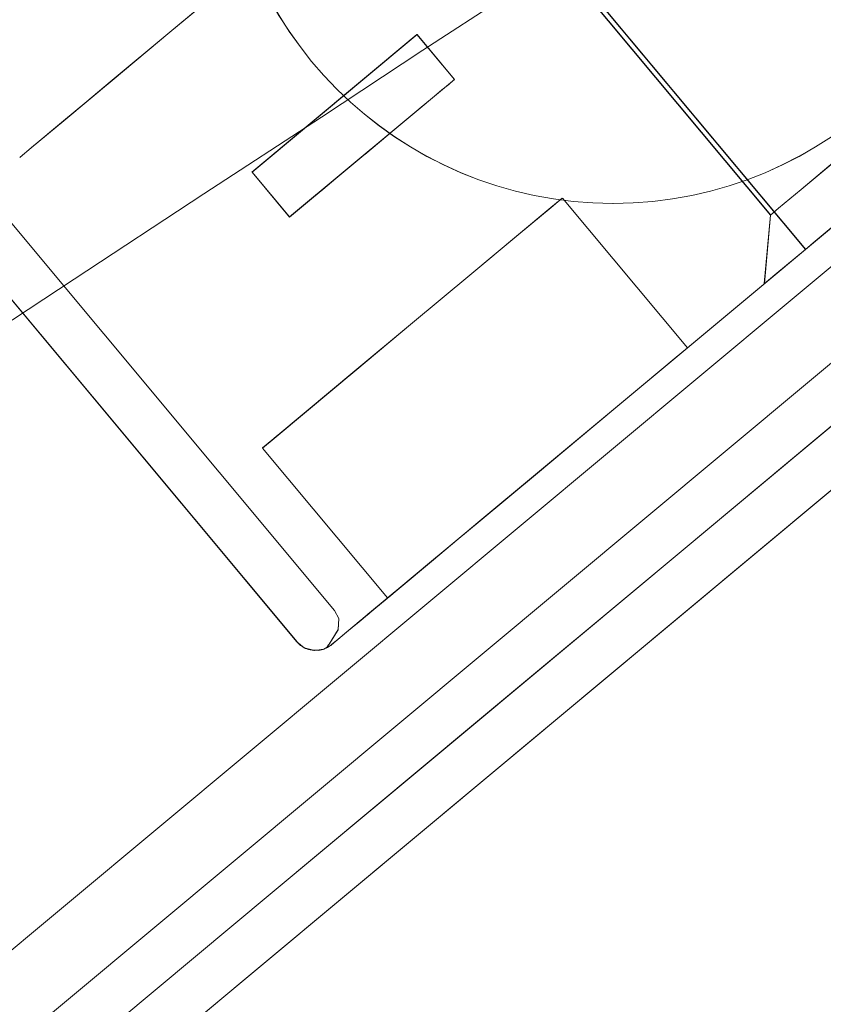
# Model space of a CAD drawing. Header units: millimetres. Extents: x -125266 to 274256, y -711690 to -301689.
# Tile 75 of 256: x -53424 to -53416, y -360895 to -360885. Entities that reach past the tile are written whole.
import ezdxf

# ---------------------------------------------------------------- set-up
doc = ezdxf.new("R2010")
doc.units = ezdxf.units.MM
doc.linetypes.add('CONTINOUS', pattern=[0])
for name, color, linetype, lineweight in [('AD Wall', 8, 'Continuous', 15), ('ARCH', 7, 'Continuous', 0), ('Equipment', 8, 'Continuous', 0), ('MEPTEK HVAC-Kitchen Fresh Air Duct', 3, 'Continuous', 30), ('MEPTEK-TEXT1', 7, 'Continuous', 30)]:
    doc.layers.add(name, color=color, linetype=linetype, lineweight=lineweight)
doc.layers.add('Light Equipment', color=8, linetype='Continuous')
doc.styles.get("Standard").update_dxf_attribs({"font": 'ARIALN.TTF'})
doc.styles.add('Times New Roman', font='times.ttf', dxfattribs={"height": 150})
doc.dimstyles.new('ARA-125', dxfattribs={"dimtxt": 200, "dimasz": 75, "dimexe": 0, "dimexo": 75, "dimgap": 7.5, "dimtad": 0, "dimdec": 0, "dimrnd": 5, "dimdsep": 46, "dimtxsty": 'Times New Roman', "dimblk": 'ARCHTICK', "dimcen": 56.25, "dimdle": 56.25, "dimclrd": 256, "dimclre": 256, "dimclrt": 256, "dimazin": 3, "dimtfac": 1, "dimtdec": 0, "dimtix": 1, "dimtmove": 1, "dimatfit": 3, "dimfxl": 0, "dimtolj": 1, "dimlwd": -1, "dimlwe": 0, "dimarcsym": 0})
pattern_1 = [(22.867872, (419150.544, -703283.92), (-30.845707, 73.1364), [])]

# ---------------------------------------------------------------- blocks, each defined once
blk = doc.blocks.new('A$Cf0359734')
at = {"layer": 'Equipment', "extrusion": (0, 0, -1), "elevation": -15}
for points in [[(-610.078, 1224.798, -3.802846), (-1131.035, 947.449, 3.802846)], [(-563.585, 1106.137, -3.146449), (-1057.949, 842.946, 3.146449)]]:
    blk.add_lwpolyline(points, format="xyb", close=True, dxfattribs=at)
for points in [[(-591.722, 1158.987, -3.538831), (-1086.084, 895.797), (-1091.774, 906.486), (-1091.58, 906.121), (-1086.084, 895.797), (-1084.559, 898.382), (-1083.015, 900.957), (-1081.46, 903.525), (-1079.888, 906.087), (-1078.303, 908.636), (-1076.702, 911.181)], [(-1077.22, 914.233), (-1087.359, 908.836), (-1091.168, 906.808, 3.626728), (-598.019, 1169.352)], [(-597.218, 1169.311, -3.616317), (-1091.58, 906.121), (-1091.532, 906.208), (-1091.475, 906.293), (-1091.426, 906.38), (-1091.369, 906.465), (-1091.32, 906.552), (-1091.272, 906.639), (-1091.215, 906.724), (-1091.168, 906.808), (-598.022, 1169.351)], [(-597.218, 1169.31, -3.616317), (-1091.582, 906.12, 3.616317), (-597.219, 1169.312)], [(-591.722, 1158.988, -3.538831), (-1086.084, 895.795), (-1084.554, 898.384), (-1083.015, 900.956), (-1081.455, 903.526), (-1079.889, 906.086), (-1078.304, 908.635), (-1076.703, 911.179)], [(-599.158, 1041.719, -0.011713), (-984.646, 836.489), (-990.409, 833.326), (-995.883, 829.759), (-1000.962, 825.886), (-1005.713, 821.665), (-1011.224, 815.871), (-1016.164, 809.592), (-1020.378, 803.047), (-1023.979, 796.101), (-1025.529, 792.694), (-1080.437, 895.526, 3.572618), (-594.649, 1154.151, -3.572618), (-1080.436, 895.526, 3.572618), (-594.65, 1154.151, -3.572618), (-1080.31, 895.593), (-1031.842, 804.552), (-1031.857, 804.516), (-1031.842, 804.552)], [(-546.271, 1063.035, -2.890001), (-1031.776, 804.429), (-1025.527, 792.692)]]:
    blk.add_lwpolyline(points, format="xyb", dxfattribs=at)
for points in [[(-496.133, 349.501), (-518.222, 390.993)], [(-518.656, 390.194), (-497.037, 349.587)], [(-516.166, 383.389), (-501.295, 355.456)], [(-510.516, 377.162), (-510.477, 377.088), (-510.421, 376.982), (-510.344, 376.839), (-510.251, 376.665), (-510.147, 376.469), (-509.93, 376.061), (-503.89, 364.715), (-509.93, 376.061), (-510.147, 376.469), (-510.251, 376.665), (-510.344, 376.839), (-510.421, 376.982), (-510.477, 377.088)], [(-509.931, 376.063), (-503.891, 364.718), (-503.674, 364.31), (-503.57, 364.114), (-503.477, 363.939), (-503.401, 363.796), (-503.344, 363.691), (-503.305, 363.616), (-503.344, 363.691), (-503.401, 363.796), (-503.477, 363.939), (-503.57, 364.114), (-503.674, 364.31), (-503.891, 364.718)], [(-507.804, 372.067), (-507.736, 371.94), (-507.542, 371.575), (-507.251, 371.029), (-506.91, 370.389), (-506.569, 369.748), (-506.279, 369.203), (-506.084, 368.838), (-506.017, 368.711), (-506.084, 368.838), (-506.279, 369.203), (-506.569, 369.748), (-506.91, 370.389), (-507.251, 371.029), (-507.542, 371.575), (-507.736, 371.94)], [(-506.217, 370.151), (-506.468, 370.623), (-506.722, 371.099), (-506.933, 371.496), (-507.077, 371.766), (-507.128, 371.861), (-507.077, 371.766), (-506.933, 371.496), (-506.722, 371.099), (-506.468, 370.623), (-506.217, 370.151), (-506.003, 369.749), (-505.862, 369.484), (-505.811, 369.389), (-505.862, 369.484), (-506.003, 369.749)], [(-506.911, 370.389), (-507.153, 370.845), (-507.359, 371.231), (-507.497, 371.491), (-507.545, 371.581), (-507.497, 371.491), (-507.359, 371.231), (-507.153, 370.845), (-506.911, 370.389), (-506.668, 369.934), (-506.462, 369.548), (-506.324, 369.288), (-506.276, 369.198), (-506.324, 369.288), (-506.462, 369.548), (-506.668, 369.934)], [(-499.046, 368.129), (-499.406, 368.807), (-499.764, 369.479), (-500.069, 370.051), (-500.275, 370.438), (-500.345, 370.57), (-500.275, 370.438), (-500.069, 370.051), (-499.764, 369.479), (-499.406, 368.807), (-499.046, 368.129), (-498.741, 367.557), (-498.538, 367.176), (-498.465, 367.039), (-498.538, 367.176), (-498.741, 367.557)], [(-499.405, 368.805), (-499.766, 369.483), (-500.071, 370.054), (-500.274, 370.436), (-500.344, 370.568), (-500.274, 370.436), (-500.071, 370.054), (-499.766, 369.483), (-499.405, 368.805), (-499.045, 368.127), (-498.74, 367.555), (-498.537, 367.174), (-498.467, 367.042), (-498.537, 367.174), (-498.74, 367.555), (-499.045, 368.127)], [(-502.29, 369.457), (-501.256, 367.514)], [(-502.471, 366.306), (-502.831, 366.984), (-503.189, 367.656), (-503.494, 368.228), (-503.699, 368.614), (-503.77, 368.747), (-503.699, 368.614), (-503.494, 368.228), (-503.189, 367.656), (-502.831, 366.984), (-502.471, 366.306), (-502.166, 365.734), (-501.963, 365.353), (-501.89, 365.215), (-501.963, 365.353), (-502.166, 365.734)], [(-502.83, 366.982), (-503.191, 367.659), (-503.495, 368.231), (-503.698, 368.612), (-503.769, 368.745), (-503.698, 368.612), (-503.495, 368.231), (-503.191, 367.659), (-502.83, 366.982), (-502.469, 366.304), (-502.165, 365.732), (-501.962, 365.351), (-501.892, 365.219), (-501.962, 365.351), (-502.165, 365.732), (-502.469, 366.304)], [(-503.773, 368.746), (-505.536, 367.807)], [(-500.727, 367.796), (-501.256, 367.514)], [(-504.956, 366.717), (-504.595, 366.04), (-504.237, 365.367), (-503.932, 364.795), (-503.89, 364.716), (-503.727, 364.409), (-503.656, 364.277), (-503.727, 364.409), (-503.932, 364.795), (-504.237, 365.367), (-504.595, 366.04), (-504.956, 366.717), (-505.26, 367.289), (-505.466, 367.676), (-505.536, 367.808), (-505.466, 367.676), (-505.26, 367.289)], [(-504.596, 366.042), (-504.957, 366.719), (-505.261, 367.291), (-505.464, 367.672), (-505.534, 367.805), (-505.464, 367.672), (-505.261, 367.291), (-504.957, 366.719), (-504.596, 366.042), (-504.235, 365.364), (-503.931, 364.792), (-503.728, 364.411), (-503.657, 364.279), (-503.728, 364.411), (-503.931, 364.792), (-504.235, 365.364)], [(-496.683, 367.422), (-503.2, 363.952)], [(-496.683, 367.422), (-503.2, 363.952)], [(-502.967, 363.509), (-496.45, 366.979), (-496.405, 367.01), (-496.366, 367.051), (-496.325, 367.14), (-496.319, 367.232), (-496.337, 367.29), (-496.34, 367.309), (-496.346, 367.32), (-496.329, 367.274), (-496.317, 367.226), (-496.318, 367.178), (-496.33, 367.124), (-496.348, 367.081), (-496.374, 367.04), (-496.41, 367.007), (-496.45, 366.979)], [(-502.967, 363.509), (-496.45, 366.979), (-496.405, 367.01), (-496.366, 367.051), (-496.325, 367.14), (-496.319, 367.232), (-496.337, 367.29), (-496.34, 367.309), (-496.346, 367.32), (-496.34, 367.309), (-496.337, 367.29), (-496.319, 367.232), (-496.325, 367.14), (-496.366, 367.051), (-496.405, 367.01), (-496.45, 366.979)], [(-502.967, 363.509), (-496.45, 366.979), (-496.405, 367.01), (-496.366, 367.051), (-496.325, 367.14), (-496.319, 367.232), (-496.337, 367.29), (-496.34, 367.309), (-496.346, 367.32), (-496.34, 367.309), (-496.337, 367.29), (-496.319, 367.232), (-496.325, 367.14), (-496.366, 367.051), (-496.405, 367.01), (-496.45, 366.979)], [(-496.448, 366.98), (-502.965, 363.51), (-503.01, 363.493), (-503.058, 363.481), (-503.107, 363.483), (-503.152, 363.492), (-503.204, 363.512), (-503.245, 363.538), (-503.278, 363.575), (-503.306, 363.614), (-503.3, 363.604), (-503.286, 363.591), (-503.248, 363.543), (-503.169, 363.497), (-503.072, 363.481), (-503.015, 363.49), (-502.965, 363.51)], [(-496.448, 366.98), (-502.965, 363.51), (-503.015, 363.49), (-503.072, 363.481), (-503.169, 363.497), (-503.248, 363.543), (-503.286, 363.591), (-503.3, 363.604), (-503.306, 363.614), (-503.3, 363.604), (-503.286, 363.591), (-503.248, 363.543), (-503.169, 363.497), (-503.072, 363.481), (-503.015, 363.49), (-502.965, 363.51)], [(-496.448, 366.98), (-502.965, 363.51)], [(-503.653, 364.277), (-501.89, 365.216)], [(-503.89, 364.715), (-503.676, 364.313), (-503.569, 364.112), (-503.476, 363.937), (-503.399, 363.794), (-503.346, 363.694), (-503.304, 363.614), (-503.276, 363.575), (-503.243, 363.538), (-503.202, 363.512), (-503.158, 363.494), (-503.104, 363.482), (-503.056, 363.481), (-503.008, 363.493), (-502.963, 363.51), (-503.013, 363.49), (-503.069, 363.481), (-503.166, 363.497), (-503.245, 363.543), (-503.298, 363.604), (-503.304, 363.614), (-503.298, 363.604), (-503.245, 363.543), (-503.166, 363.497), (-503.069, 363.481), (-503.013, 363.49), (-502.963, 363.51), (-503.013, 363.49), (-503.069, 363.481), (-503.166, 363.497), (-503.245, 363.543), (-503.298, 363.604), (-503.304, 363.614), (-503.276, 363.575), (-503.243, 363.538), (-503.202, 363.512), (-503.158, 363.494), (-503.104, 363.482), (-503.056, 363.481), (-503.008, 363.493), (-502.963, 363.51), (-503.013, 363.49), (-503.069, 363.481), (-503.166, 363.497), (-503.245, 363.543), (-503.298, 363.604), (-503.304, 363.614), (-503.298, 363.604), (-503.245, 363.543), (-503.166, 363.497), (-503.069, 363.481), (-503.013, 363.49), (-502.963, 363.51), (-503.013, 363.49), (-503.069, 363.481), (-503.166, 363.497), (-503.245, 363.543), (-503.298, 363.604), (-503.304, 363.614), (-503.346, 363.694), (-503.399, 363.794), (-503.476, 363.937), (-503.569, 364.112), (-503.676, 364.313)], [(-503.304, 363.614), (-503.399, 363.794), (-503.478, 363.942), (-503.523, 364.027), (-503.538, 364.054), (-503.523, 364.027), (-503.478, 363.942), (-503.399, 363.794)], [(-503.304, 363.614), (-503.399, 363.794), (-503.478, 363.942), (-503.523, 364.027), (-503.538, 364.054), (-503.523, 364.027), (-503.478, 363.942), (-503.399, 363.794)], [(-503.304, 363.614), (-503.399, 363.794), (-503.478, 363.942), (-503.523, 364.027), (-503.538, 364.054), (-503.523, 364.027), (-503.478, 363.942), (-503.399, 363.794)], [(-503.304, 363.614), (-503.399, 363.794), (-503.478, 363.942), (-503.523, 364.027), (-503.538, 364.054), (-503.523, 364.027), (-503.478, 363.942), (-503.399, 363.794)], [(-503.304, 363.614), (-503.399, 363.794), (-503.478, 363.942), (-503.523, 364.027), (-503.538, 364.054), (-503.523, 364.027), (-503.478, 363.942), (-503.399, 363.794)], [(-503.304, 363.614), (-503.399, 363.794), (-503.478, 363.942), (-503.523, 364.027), (-503.538, 364.054), (-503.523, 364.027), (-503.478, 363.942), (-503.399, 363.794)], [(-503.202, 363.951), (-503.273, 363.893), (-503.31, 363.785), (-503.279, 363.611), (-503.27, 363.582), (-503.279, 363.611), (-503.31, 363.785), (-503.273, 363.893)], [(-503.202, 363.951), (-503.273, 363.893), (-503.31, 363.785), (-503.279, 363.611), (-503.27, 363.582), (-503.279, 363.611), (-503.31, 363.785), (-503.273, 363.893)]]:
    blk.add_lwpolyline(points, close=True, dxfattribs=at)
for points in [[(-502.497, 358.777), (-503.686, 361.012), (-504.949, 363.383), (-506.262, 365.85), (-507.61, 368.381), (-508.968, 370.933), (-510.313, 373.458), (-511.629, 375.931), (-512.892, 378.303), (-514.081, 380.537), (-515.177, 382.596), (-516.17, 384.46), (-517.035, 386.085)], [(-499.297, 372.857), (-505.814, 369.387)], [(-499.761, 372.666), (-506.278, 369.197)], [(-498.489, 364.694), (-499.45, 366.092), (-500.353, 367.405), (-501.172, 368.586), (-501.875, 369.612), (-502.451, 370.439), (-502.875, 371.056), (-503.129, 371.431), (-503.218, 371.56)], [(-501.76, 369.739), (-500.726, 367.796), (-501.255, 367.514), (-500.726, 367.796), (-500.734, 367.812), (-500.763, 367.865), (-500.805, 367.944), (-500.864, 368.056), (-500.935, 368.188), (-501.016, 368.341), (-501.104, 368.506), (-501.197, 368.68)], [(-501.76, 369.738), (-500.726, 367.795), (-501.76, 369.738), (-502.289, 369.456)], [(-501.256, 367.513), (-502.29, 369.456), (-501.761, 369.738), (-502.29, 369.456)], [(-501.29, 368.855), (-501.383, 369.03), (-501.47, 369.194), (-501.552, 369.347), (-501.622, 369.48), (-501.682, 369.591), (-501.724, 369.67), (-501.752, 369.723), (-501.761, 369.739)], [(-501.76, 369.735), (-501.76, 369.735)], [(-501.76, 369.735), (-501.76, 369.735)], [(-501.761, 369.738), (-502.29, 369.456), (-502.282, 369.44), (-502.253, 369.387), (-502.211, 369.308), (-502.152, 369.197), (-502.081, 369.064), (-502, 368.911), (-501.912, 368.747), (-501.819, 368.572)], [(-502.289, 369.454), (-502.289, 369.454)], [(-502.289, 369.454), (-502.289, 369.454)], [(-505.811, 369.389), (-506.017, 368.715)], [(-501.196, 368.679), (-501.289, 368.854)], [(-501.82, 368.573), (-501.727, 368.398)], [(-501.726, 368.397), (-501.633, 368.222), (-501.546, 368.058), (-501.464, 367.905), (-501.394, 367.772), (-501.334, 367.661), (-501.292, 367.582), (-501.264, 367.529), (-501.256, 367.513)], [(-500.728, 367.798), (-500.728, 367.798)], [(-500.728, 367.798), (-500.728, 367.798)], [(-501.258, 367.516), (-501.258, 367.516)], [(-501.258, 367.516), (-501.258, 367.516)], [(-503.2, 363.952), (-496.683, 367.422)], [(-503.2, 363.952), (-496.683, 367.422)], [(-502.965, 363.51), (-496.448, 366.98)], [(-502.965, 363.51), (-496.448, 366.98)], [(-496.45, 366.979), (-502.967, 363.509)], [(-496.45, 366.979), (-502.967, 363.509)], [(-504.598, 366.043), (-504.598, 366.043)], [(-503.27, 363.582), (-503.279, 363.611), (-503.31, 363.785), (-503.273, 363.893), (-503.202, 363.951)], [(-503.27, 363.582), (-503.279, 363.611), (-503.31, 363.785), (-503.273, 363.893), (-503.202, 363.951)], [(-502.965, 363.51), (-503.01, 363.493), (-503.058, 363.481), (-503.107, 363.483), (-503.152, 363.492), (-503.204, 363.512), (-503.245, 363.538), (-503.278, 363.575), (-503.306, 363.614)], [(-502.965, 363.51), (-503.015, 363.49), (-503.072, 363.481), (-503.169, 363.497), (-503.248, 363.543), (-503.286, 363.591), (-503.3, 363.604), (-503.306, 363.614)], [(-502.965, 363.51), (-503.015, 363.49), (-503.072, 363.481), (-503.169, 363.497), (-503.248, 363.543), (-503.286, 363.591), (-503.3, 363.604), (-503.306, 363.614)], [(-502.965, 363.51), (-503.015, 363.49), (-503.072, 363.481), (-503.169, 363.497), (-503.248, 363.543), (-503.286, 363.591), (-503.3, 363.604), (-503.306, 363.614)], [(-503.304, 363.613), (-503.304, 363.613)], [(-503.304, 363.613), (-503.304, 363.613)], [(-503.304, 363.613), (-503.304, 363.613)], [(-503.304, 363.613), (-503.304, 363.613)], [(-503.304, 363.613), (-503.304, 363.613)], [(-503.304, 363.613), (-503.304, 363.613)], [(-503.304, 363.613), (-503.304, 363.613)], [(-503.304, 363.613), (-503.304, 363.613)], [(-502.964, 363.509), (-502.964, 363.509)], [(-502.964, 363.509), (-502.964, 363.509)], [(-502.964, 363.509), (-502.964, 363.509)], [(-502.964, 363.509), (-502.964, 363.509)], [(-502.964, 363.509), (-502.964, 363.509)], [(-502.964, 363.509), (-502.964, 363.509)], [(-502.964, 363.509), (-502.964, 363.509)], [(-502.964, 363.509), (-502.964, 363.509)]]:
    blk.add_lwpolyline(points, dxfattribs=at)
at = {"layer": 'Equipment', "extrusion": (0, 0, -1)}
blk.add_circle((-502.765, 372.597, -15), 4.001, dxfattribs=at)
blk.add_circle((-502.765, 372.597, -15), 4.001, dxfattribs=at)
blk.add_circle((-502.765, 372.597, -15), 4.001, dxfattribs=at)
blk.add_circle((-502.765, 372.597, -15), 4.001, dxfattribs=at)
for centre, radius, start, end in [((-625.132, 625.132, -15), 625.132, 145.142558, 90.917696), ((-624.647, 624.948, -15), 545.055, 148.86045, 87.1998), ((-624.649, 624.946, -15), 545.055, 148.86045, 87.1998), ((-624.649, 624.946, -15), 545.055, 148.86045, 87.1998), ((-624.649, 624.946, -15), 545.055, 148.86045, 87.1998), ((-624.648, 624.948, -15), 535.053, 147.01591, 89.04434), ((-624.648, 624.948, -15), 535.053, 147.01591, 89.04434)]:
    blk.add_arc(centre, radius, start, end, dxfattribs=at)
blk = doc.blocks.new('ARCH')
at = {"layer": 'AD Wall', "lineweight": 0}
h = blk.add_hatch(dxfattribs=at)
h.set_pattern_fill('ANSI31', color=256, scale=25, angle=-22.1321)
h.set_pattern_definition(pattern_1)
edge = h.paths.add_edge_path()
edge.add_arc((-53209.777, -360694.998), 761.132, 66.950176, 372.725314)
edge.add_line((-52467.341, -360527.338), (-52564.885, -360549.366))
edge.add_arc((-53209.777, -360694.998), 661.132, -293.049824, 12.725314, ccw=False)
edge.add_line((-52950.923, -360086.648), (-52911.77, -359994.631))
h = blk.add_hatch(dxfattribs=at)
h.set_pattern_fill('ANSI31', color=256, scale=25, angle=-22.1321)
h.set_pattern_definition(pattern_1)
edge = h.paths.add_edge_path()
edge.add_arc((-53209.777, -360694.998), 761.132, 66.950176, 372.725314)
edge.add_line((-52467.341, -360527.338), (-52564.885, -360549.366))
edge.add_arc((-53209.777, -360694.998), 661.132, -293.049824, 12.725314, ccw=False)
edge.add_line((-52950.923, -360086.648), (-52911.77, -359994.631))
at = {"layer": 'AD Wall', "lineweight": 0, "extrusion": (0, 0, -1)}
for radius in [761.132, 761.132, 661.132, 661.132]:
    blk.add_arc((53209.777, -360694.998, -5.049), radius, 167.274686, 113.049824, dxfattribs=at)
at = {"layer": 'Light Equipment', "lineweight": 0, "extrusion": (0, 0, -1), "elevation": -5.049}
for points in [[(52997.285, -360133.855, -3.802846), (52619.203, -360587.036, 3.802846)], [(53085.056, -360226.257, -3.146449), (52726.274, -360656.304, 3.146449)]]:
    blk.add_lwpolyline(points, format="xyb", close=True, dxfattribs=at)
for points in [[(52681.566, -360597.53), (52674.208, -360606.349), (52671.443, -360609.663, 3.626728), (53029.343, -360180.672)], [(53030.101, -360180.409, -3.616317), (52671.32, -360610.454), (52671.332, -360610.355), (52671.353, -360610.255), (52671.365, -360610.156), (52671.386, -360610.056), (52671.399, -360609.957), (52671.411, -360609.858), (52671.432, -360609.758), (52671.443, -360609.663), (53029.342, -360180.674)], [(53030.101, -360180.41, -3.616317), (52671.318, -360610.456, 3.616317), (53030.101, -360180.408)], [(53039.081, -360187.901, -3.538831), (52680.301, -360617.948), (52680.744, -360614.974), (52681.2, -360612.012), (52681.677, -360609.043), (52682.163, -360606.082), (52682.671, -360603.124), (52683.196, -360600.164)], [(53039.082, -360187.901, -3.538831), (52680.301, -360617.947), (52671.003, -360610.189), (52671.321, -360610.454), (52680.301, -360617.947), (52680.74, -360614.977), (52681.2, -360612.01), (52681.673, -360609.046), (52682.163, -360606.081), (52682.671, -360603.122), (52683.196, -360600.162)], [(53076.373, -360299.33, -0.011713), (52796.609, -360634.668), (52792.462, -360639.77), (52788.735, -360645.136), (52785.489, -360650.637), (52782.678, -360656.337), (52779.757, -360663.781), (52777.546, -360671.458), (52776.108, -360679.109), (52775.39, -360686.899), (52775.238, -360690.639), (52685.634, -360616.071, 3.572618), (53038.192, -360193.484, -3.572618), (52685.634, -360616.07, 3.572618), (53038.191, -360193.484, -3.572618), (52685.726, -360615.961), (52764.922, -360682.033), (52764.921, -360682.072), (52764.922, -360682.033)], [(53117.333, -360259.66, -2.890001), (52765.029, -360682.122), (52775.24, -360690.64)]]:
    blk.add_lwpolyline(points, format="xyb", dxfattribs=at)
for points in [[(53432.597, -360901.729), (53396.503, -360871.617)], [(53396.402, -360872.52), (53431.726, -360901.991)], [(53401.273, -360877.886), (53425.571, -360898.158)], [(53408.852, -360881.526), (53408.916, -360881.579), (53409.008, -360881.656), (53409.133, -360881.76), (53409.285, -360881.887), (53409.455, -360882.029), (53409.81, -360882.325), (53419.679, -360890.559), (53409.81, -360882.325), (53409.455, -360882.029), (53409.285, -360881.887), (53409.133, -360881.76), (53409.008, -360881.656), (53408.916, -360881.579)], [(53409.808, -360882.323), (53419.677, -360890.557), (53420.032, -360890.853), (53420.202, -360890.995), (53420.354, -360891.122), (53420.479, -360891.226), (53420.571, -360891.303), (53420.635, -360891.356), (53420.571, -360891.303), (53420.479, -360891.226), (53420.354, -360891.122), (53420.202, -360890.995), (53420.032, -360890.853), (53419.677, -360890.557)], [(53422.88, -360885.572), (53422.291, -360885.08), (53421.706, -360884.592), (53421.208, -360884.177), (53420.872, -360883.896), (53420.757, -360883.8), (53420.872, -360883.896), (53421.208, -360884.177), (53421.706, -360884.592), (53422.291, -360885.08), (53422.88, -360885.572), (53423.378, -360885.987), (53423.709, -360886.263), (53423.829, -360886.363), (53423.709, -360886.263), (53423.378, -360885.987)], [(53422.292, -360885.081), (53421.703, -360884.589), (53421.206, -360884.174), (53420.874, -360883.898), (53420.759, -360883.802), (53420.874, -360883.898), (53421.206, -360884.174), (53421.703, -360884.589), (53422.292, -360885.081), (53422.882, -360885.573), (53423.379, -360885.988), (53423.711, -360886.265), (53423.826, -360886.361), (53423.711, -360886.265), (53423.379, -360885.988), (53422.882, -360885.573)], [(53415.475, -360886.4), (53415.065, -360886.058), (53414.651, -360885.713), (53414.305, -360885.424), (53414.071, -360885.228), (53413.988, -360885.159), (53414.071, -360885.228), (53414.305, -360885.424), (53414.651, -360885.713), (53415.065, -360886.058), (53415.475, -360886.4), (53415.825, -360886.692), (53416.056, -360886.884), (53416.138, -360886.954), (53416.056, -360886.884), (53415.825, -360886.692)], [(53413.284, -360885.223), (53413.394, -360885.316), (53413.712, -360885.581), (53414.187, -360885.976), (53414.744, -360886.441), (53415.301, -360886.906), (53415.775, -360887.302), (53416.093, -360887.567), (53416.204, -360887.659), (53416.093, -360887.567), (53415.775, -360887.302), (53415.301, -360886.906), (53414.744, -360886.441), (53414.187, -360885.976), (53413.712, -360885.581), (53413.394, -360885.316)], [(53420.988, -360891.329), (53425.718, -360885.659), (53425.748, -360885.614), (53425.769, -360885.561), (53425.773, -360885.463), (53425.744, -360885.376), (53425.705, -360885.328), (53425.695, -360885.312), (53425.686, -360885.304), (53425.719, -360885.34), (53425.748, -360885.38), (53425.765, -360885.425), (53425.774, -360885.48), (53425.774, -360885.526), (53425.766, -360885.574), (53425.744, -360885.618), (53425.718, -360885.659)], [(53420.988, -360891.329), (53425.718, -360885.659), (53425.748, -360885.614), (53425.769, -360885.561), (53425.773, -360885.463), (53425.744, -360885.376), (53425.705, -360885.328), (53425.695, -360885.312), (53425.686, -360885.304), (53425.695, -360885.312), (53425.705, -360885.328), (53425.744, -360885.376), (53425.773, -360885.463), (53425.769, -360885.561), (53425.748, -360885.614), (53425.718, -360885.659)], [(53420.988, -360891.329), (53425.718, -360885.659), (53425.748, -360885.614), (53425.769, -360885.561), (53425.773, -360885.463), (53425.744, -360885.376), (53425.705, -360885.328), (53425.695, -360885.312), (53425.686, -360885.304), (53425.695, -360885.312), (53425.705, -360885.328), (53425.744, -360885.376), (53425.773, -360885.463), (53425.769, -360885.561), (53425.748, -360885.614), (53425.718, -360885.659)], [(53425.335, -360885.337), (53420.606, -360891.006)], [(53425.335, -360885.337), (53420.606, -360891.006)], [(53419.374, -360885.564), (53421.065, -360886.974)], [(53414.743, -360886.441), (53414.347, -360886.111), (53414.011, -360885.83), (53413.785, -360885.642), (53413.707, -360885.576), (53413.785, -360885.642), (53414.011, -360885.83), (53414.347, -360886.111), (53414.743, -360886.441), (53415.139, -360886.771), (53415.476, -360887.052), (53415.701, -360887.24), (53415.78, -360887.306), (53415.701, -360887.24), (53415.476, -360887.052), (53415.139, -360886.771)], [(53425.72, -360885.657), (53420.99, -360891.327), (53420.955, -360891.36), (53420.915, -360891.389), (53420.869, -360891.406), (53420.823, -360891.414), (53420.768, -360891.415), (53420.72, -360891.406), (53420.676, -360891.385), (53420.635, -360891.359), (53420.644, -360891.366), (53420.662, -360891.373), (53420.716, -360891.403), (53420.806, -360891.416), (53420.902, -360891.394), (53420.951, -360891.364), (53420.99, -360891.327)], [(53425.72, -360885.657), (53420.99, -360891.327), (53420.951, -360891.364), (53420.902, -360891.394), (53420.806, -360891.416), (53420.716, -360891.403), (53420.662, -360891.373), (53420.644, -360891.366), (53420.635, -360891.359), (53420.644, -360891.366), (53420.662, -360891.373), (53420.716, -360891.403), (53420.806, -360891.416), (53420.902, -360891.394), (53420.951, -360891.364), (53420.99, -360891.327)], [(53425.72, -360885.657), (53420.99, -360891.327)], [(53421.449, -360886.514), (53421.065, -360886.974)], [(53420.395, -360888.551), (53419.805, -360888.059), (53419.22, -360887.571), (53418.723, -360887.156), (53418.387, -360886.876), (53418.272, -360886.78), (53418.387, -360886.876), (53418.723, -360887.156), (53419.22, -360887.571), (53419.805, -360888.059), (53420.395, -360888.551), (53420.892, -360888.966), (53421.224, -360889.242), (53421.343, -360889.342), (53421.224, -360889.242), (53420.892, -360888.966)], [(53419.807, -360888.06), (53419.217, -360887.569), (53418.72, -360887.154), (53418.388, -360886.877), (53418.273, -360886.781), (53418.388, -360886.877), (53418.72, -360887.154), (53419.217, -360887.569), (53419.807, -360888.06), (53420.396, -360888.552), (53420.894, -360888.967), (53421.225, -360889.244), (53421.341, -360889.34), (53421.225, -360889.244), (53420.894, -360888.967), (53420.396, -360888.552)], [(53418.269, -360886.781), (53416.99, -360888.315)], [(53417.938, -360889.106), (53418.527, -360889.598), (53419.112, -360890.086), (53419.61, -360890.501), (53419.679, -360890.558), (53419.946, -360890.781), (53420.061, -360890.877), (53419.946, -360890.781), (53419.61, -360890.501), (53419.112, -360890.086), (53418.527, -360889.598), (53417.938, -360889.106), (53417.44, -360888.691), (53417.104, -360888.411), (53416.989, -360888.315), (53417.104, -360888.411), (53417.44, -360888.691)], [(53418.526, -360889.596), (53417.936, -360889.105), (53417.439, -360888.69), (53417.107, -360888.413), (53416.992, -360888.317), (53417.107, -360888.413), (53417.439, -360888.69), (53417.936, -360889.105), (53418.526, -360889.596), (53419.115, -360890.088), (53419.612, -360890.503), (53419.944, -360890.78), (53420.059, -360890.876), (53419.944, -360890.78), (53419.612, -360890.503), (53419.115, -360890.088)], [(53420.063, -360890.876), (53421.343, -360889.342)], [(53419.679, -360890.559), (53420.029, -360890.851), (53420.204, -360890.997), (53420.356, -360891.124), (53420.481, -360891.227), (53420.568, -360891.3), (53420.637, -360891.358), (53420.678, -360891.384), (53420.722, -360891.406), (53420.77, -360891.414), (53420.817, -360891.414), (53420.871, -360891.405), (53420.917, -360891.388), (53420.957, -360891.359), (53420.992, -360891.326), (53420.953, -360891.364), (53420.904, -360891.394), (53420.808, -360891.415), (53420.718, -360891.402), (53420.646, -360891.366), (53420.637, -360891.358), (53420.646, -360891.366), (53420.718, -360891.402), (53420.808, -360891.415), (53420.904, -360891.394), (53420.953, -360891.364), (53420.992, -360891.326), (53420.953, -360891.364), (53420.904, -360891.394), (53420.808, -360891.415), (53420.718, -360891.402), (53420.646, -360891.366), (53420.637, -360891.358), (53420.678, -360891.384), (53420.722, -360891.406), (53420.77, -360891.414), (53420.817, -360891.414), (53420.871, -360891.405), (53420.917, -360891.388), (53420.957, -360891.359), (53420.992, -360891.326), (53420.953, -360891.364), (53420.904, -360891.394), (53420.808, -360891.415), (53420.718, -360891.402), (53420.646, -360891.366), (53420.637, -360891.358), (53420.646, -360891.366), (53420.718, -360891.402), (53420.808, -360891.415), (53420.904, -360891.394), (53420.953, -360891.364), (53420.992, -360891.326), (53420.953, -360891.364), (53420.904, -360891.394), (53420.808, -360891.415), (53420.718, -360891.402), (53420.646, -360891.366), (53420.637, -360891.358), (53420.568, -360891.3), (53420.481, -360891.227), (53420.356, -360891.124), (53420.204, -360890.997), (53420.029, -360890.851)], [(53420.605, -360891.008), (53420.561, -360891.088), (53420.567, -360891.203), (53420.661, -360891.352), (53420.68, -360891.375), (53420.661, -360891.352), (53420.567, -360891.203), (53420.561, -360891.088)], [(53420.605, -360891.008), (53420.561, -360891.088), (53420.567, -360891.203), (53420.661, -360891.352), (53420.68, -360891.375), (53420.661, -360891.352), (53420.567, -360891.203), (53420.561, -360891.088)], [(53420.637, -360891.358), (53420.481, -360891.227), (53420.352, -360891.12), (53420.278, -360891.058), (53420.255, -360891.039), (53420.278, -360891.058), (53420.352, -360891.12), (53420.481, -360891.227)], [(53420.637, -360891.358), (53420.481, -360891.227), (53420.352, -360891.12), (53420.278, -360891.058), (53420.255, -360891.039), (53420.278, -360891.058), (53420.352, -360891.12), (53420.481, -360891.227)], [(53420.637, -360891.358), (53420.481, -360891.227), (53420.352, -360891.12), (53420.278, -360891.058), (53420.255, -360891.039), (53420.278, -360891.058), (53420.352, -360891.12), (53420.481, -360891.227)], [(53420.637, -360891.358), (53420.481, -360891.227), (53420.352, -360891.12), (53420.278, -360891.058), (53420.255, -360891.039), (53420.278, -360891.058), (53420.352, -360891.12), (53420.481, -360891.227)], [(53420.637, -360891.358), (53420.481, -360891.227), (53420.352, -360891.12), (53420.278, -360891.058), (53420.255, -360891.039), (53420.278, -360891.058), (53420.352, -360891.12), (53420.481, -360891.227)], [(53420.637, -360891.358), (53420.481, -360891.227), (53420.352, -360891.12), (53420.278, -360891.058), (53420.255, -360891.039), (53420.278, -360891.058), (53420.352, -360891.12), (53420.481, -360891.227)]]:
    blk.add_lwpolyline(points, close=True, dxfattribs=at)
for points in [[(53423.207, -360895.535), (53421.263, -360893.913), (53419.2, -360892.192), (53417.054, -360890.401), (53414.853, -360888.565), (53412.633, -360886.713), (53410.436, -360884.88), (53408.285, -360883.085), (53406.222, -360881.364), (53404.278, -360879.743), (53402.487, -360878.248), (53400.866, -360876.896), (53399.452, -360875.716)], [(53420.867, -360881.287), (53416.137, -360886.956)], [(53420.508, -360881.638), (53415.778, -360887.308)], [(53424.69, -360888.544), (53423.273, -360887.612), (53421.942, -360886.735), (53420.738, -360885.95), (53419.701, -360885.264), (53418.855, -360884.715), (53418.23, -360884.303), (53417.854, -360884.051), (53417.723, -360883.965)], [(53419.76, -360885.104), (53421.45, -360886.514), (53419.76, -360885.104), (53419.376, -360885.564)], [(53419.759, -360885.103), (53421.449, -360886.513), (53421.065, -360886.974), (53421.449, -360886.513), (53421.435, -360886.502), (53421.389, -360886.463), (53421.32, -360886.406), (53421.224, -360886.325), (53421.108, -360886.229), (53420.975, -360886.117), (53420.832, -360885.998), (53420.68, -360885.871)], [(53421.065, -360886.975), (53419.375, -360885.565), (53419.759, -360885.104), (53419.375, -360885.565)], [(53420.528, -360885.745), (53420.376, -360885.618), (53420.233, -360885.499), (53420.1, -360885.387), (53419.985, -360885.291), (53419.888, -360885.211), (53419.819, -360885.153), (53419.773, -360885.115), (53419.759, -360885.103)], [(53419.759, -360885.104), (53419.375, -360885.565), (53419.389, -360885.576), (53419.435, -360885.615), (53419.504, -360885.672), (53419.601, -360885.753), (53419.716, -360885.849), (53419.85, -360885.961), (53419.992, -360886.08), (53420.144, -360886.206)], [(53419.761, -360885.106), (53419.761, -360885.106)], [(53419.761, -360885.106), (53419.761, -360885.106)], [(53420.606, -360891.006), (53425.335, -360885.337)], [(53420.606, -360891.006), (53425.335, -360885.337)], [(53419.377, -360885.567), (53419.377, -360885.567)], [(53419.377, -360885.567), (53419.377, -360885.567)], [(53420.99, -360891.327), (53425.72, -360885.657)], [(53420.99, -360891.327), (53425.72, -360885.657)], [(53425.718, -360885.659), (53420.988, -360891.329)], [(53425.718, -360885.659), (53420.988, -360891.329)], [(53420.681, -360885.872), (53420.529, -360885.745)], [(53420.143, -360886.206), (53420.295, -360886.333)], [(53420.296, -360886.333), (53420.448, -360886.46), (53420.591, -360886.579), (53420.725, -360886.691), (53420.84, -360886.787), (53420.936, -360886.867), (53421.006, -360886.925), (53421.052, -360886.963), (53421.065, -360886.975)], [(53421.447, -360886.513), (53421.447, -360886.513)], [(53421.447, -360886.513), (53421.447, -360886.513)], [(53421.062, -360886.973), (53421.062, -360886.973)], [(53421.062, -360886.973), (53421.062, -360886.973)], [(53416.139, -360886.954), (53416.202, -360887.655)], [(53418.523, -360889.596), (53418.523, -360889.596)], [(53420.68, -360891.375), (53420.661, -360891.352), (53420.567, -360891.203), (53420.561, -360891.088), (53420.605, -360891.008)], [(53420.68, -360891.375), (53420.661, -360891.352), (53420.567, -360891.203), (53420.561, -360891.088), (53420.605, -360891.008)], [(53420.992, -360891.327), (53420.992, -360891.327)], [(53420.992, -360891.327), (53420.992, -360891.327)], [(53420.992, -360891.327), (53420.992, -360891.327)], [(53420.992, -360891.327), (53420.992, -360891.327)], [(53420.992, -360891.327), (53420.992, -360891.327)], [(53420.992, -360891.327), (53420.992, -360891.327)], [(53420.992, -360891.327), (53420.992, -360891.327)], [(53420.992, -360891.327), (53420.992, -360891.327)], [(53420.99, -360891.327), (53420.955, -360891.36), (53420.915, -360891.389), (53420.869, -360891.406), (53420.823, -360891.414), (53420.768, -360891.415), (53420.72, -360891.406), (53420.676, -360891.385), (53420.635, -360891.359)], [(53420.99, -360891.327), (53420.951, -360891.364), (53420.902, -360891.394), (53420.806, -360891.416), (53420.716, -360891.403), (53420.662, -360891.373), (53420.644, -360891.366), (53420.635, -360891.359)], [(53420.99, -360891.327), (53420.951, -360891.364), (53420.902, -360891.394), (53420.806, -360891.416), (53420.716, -360891.403), (53420.662, -360891.373), (53420.644, -360891.366), (53420.635, -360891.359)], [(53420.99, -360891.327), (53420.951, -360891.364), (53420.902, -360891.394), (53420.806, -360891.416), (53420.716, -360891.403), (53420.662, -360891.373), (53420.644, -360891.366), (53420.635, -360891.359)], [(53420.637, -360891.359), (53420.637, -360891.359)], [(53420.637, -360891.359), (53420.637, -360891.359)], [(53420.637, -360891.359), (53420.637, -360891.359)], [(53420.637, -360891.359), (53420.637, -360891.359)], [(53420.637, -360891.359), (53420.637, -360891.359)], [(53420.637, -360891.359), (53420.637, -360891.359)], [(53420.637, -360891.359), (53420.637, -360891.359)], [(53420.637, -360891.359), (53420.637, -360891.359)]]:
    blk.add_lwpolyline(points, dxfattribs=at)
at = {"layer": 'Light Equipment', "lineweight": 0, "extrusion": (0, 0, -1)}
blk.add_circle((53417.752, -360882.834, -5.049), 4.001, dxfattribs=at)
blk.add_circle((53417.752, -360882.834, -5.049), 4.001, dxfattribs=at)
blk.add_circle((53417.752, -360882.834, -5.049), 4.001, dxfattribs=at)
blk.add_circle((53417.752, -360882.834, -5.049), 4.001, dxfattribs=at)
for centre, radius, start, end in [((53209.26, -360695.008, -5.049), 625.132, 167.274686, 113.049824), ((53209.779, -360694.995, -5.049), 545.055, 170.99258, 109.33193), ((53209.777, -360694.998, -5.049), 545.055, 170.99258, 109.33193), ((53209.777, -360694.998, -5.049), 545.055, 170.99258, 109.33193), ((53209.777, -360694.998, -5.049), 545.055, 170.99258, 109.33193), ((53209.778, -360694.996, -5.049), 535.053, 169.14804, 111.17647), ((53209.778, -360694.996, -5.049), 535.053, 169.14804, 111.17647)]:
    blk.add_arc(centre, radius, start, end, dxfattribs=at)
at = {"layer": 'Equipment', "rotation": 337.8678715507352}
blk.add_blockref('A$Cf0359734', (-54023.845, -361038.564, -9.95), dxfattribs=at)
blk = doc.blocks.new('_ArchTick')
at = {"color": 0, "linetype": 'ByBlock', "const_width": 0.15}
blk.add_lwpolyline([(-0.5, -0.5), (0.5, 0.5)], dxfattribs=at)

msp = doc.modelspace()

# ---------------------------------------------------------------- block references
at = {"layer": 'ARCH'}
msp.add_blockref('ARCH', (0, 0), dxfattribs=at)

# ---------------------------------------------------------------- texts
at = {"layer": 'MEPTEK-TEXT1', "char_height": 350, "attachment_point": 1}
for s, insert, width in [('{\\fCalibri|b0|i0|c0|p34;\\H1.28571x;\\C1;GENERAL GUIDELINES-HVAC :\\P\\fArial Narrow|b0|i0|c0|p34;\\H0.88889x;\\C256;\\P\\fCalibri|b0|i0|c0|p34;\\C4;DUCTING :\\H0.875x;\\P\\pi-1050,l1050,t1050;\\C256;1.^IDUCTING SHALL BE IN ACCORDANCE WITH IS 655, GALVANIZED IRON SHEET TO BE USED FOR ALL DUCTING WORKS. THERMAL INSULATION ON DUCTS SHALL BE 19 MM THICK. CLOSED CELL CLASS “O” BS 476 PART 6-7 FM APPROVED NITRILE RUBBER ELASTOMERIC INSULATION THERMAL CONDUCTIVITY 0.033 WATTS PER METER-KELVIN (W/(M.K)) AT 0°C FOR AIR CONDITIONING DUCTING. \\P2.^ITHERMAL INSULATION ON KITCHEN EXHAUST DUCTING SHALL BE 80 MM THICK ALUMINUM FOIL FACED RESIN BONDED FIBRE GLASS WOOL OF DENSITY NOT LESS THAN 48 KG/M3.\\P3.^ITHERMAL INSULATION ON FRESH AIR, SUPPLY AIR AND RETURN AIR SHALL BE 19MM THICK CLOSED CELL ANTI-MICROBIAL CLASS “O” BS 476 AND PART 6 & 7 FM APPROVED NITRILE RUBBER ELASTOMERIC INSULATION THERMAL CONDUCTIVITY 0.033 WATTS PER METER-KELVIN (W/ (M\\fArial|b0|i0|c0|p34;.\\fCalibri|b0|i0|c0|p34;K)) AT 0°C.\\P4.^IAPPROPRIATE NUMBER OF TRAP DOORS SHALL BE PROVIDED IN KITCHEN EXHAUST DUCTING FOR OIL/GREASE CLEANING PURPOSE.\\P5.^IDUCTING INSTALLATION WITH RESPECT TO FRESH AIR INTAKE, KITCHEN EXHAUST OUT FROM LOCATION UP TO LOUVERS AT FAÇADE SHALL BE IN THE SCOPE OF CONCESSIONER INCLUDING AIR WASHER, EXHAUST FAN SECTION DRY SCRUBBER ETC.\\P6.^IEACH AND EVERY KITCHEN EXHAUST HOOD SHOULD BE EQUIPPED WITH UL LISTED, WET CHEMICAL BASED, MECHANICALLY OPERATED, AUTOMATIC FIRE SUPPRESSION SYSTEM. SEPARATE DRAWING TO BE SUBMITTED FOR HOOD SUPPRESSION SYSTEM.\\P7.^ISUPPORTING OF DUCTING TO BE DONE WITH USING ANGLE 50X 50 X 5MM AND TIE ROD OF SIZE MINIMUM 10 MM DIA/ AS PER DUCT SIZE.\\P8.^IPOST COMPLETION OF ONSITE WORK, CONCESSIONAIRE HAS TO SHARE TESTING AND COMMISSIONING REPORT WITH DIAL.\\P9.^IINTEGRATION WITH FIRE ALARM SYSTEM, SO THAT AHU GET SWITCHED OFF IN CASE OF ANY FIRE INCIDENT.\\P10.^IFOR EQUIPMENT PLACEMENT STRUCTURAL DETAILS TO BE APPROVED BY STRUCTURAL CONSULTANT AND SAME TO BE SHARE WITH DIAL.\\P11.^ITRAP DOOR WITH PROPER ACCESS TO BE PROVIDED FOR FILTER AND COPPER COIL CLEANING.\\P12.^IKITCHEN VENTILATION SHALL COMPLY TO NFPA 96 GUIDELINE.}', (-102876.109, -301696.901), 28043.42879), ('{\\fCalibri|b0|i0|c0|p34;\\H1.28571x;\\C1;CHILLED WATER PIPING:-\\H0.77778x;\\P\\pi-1050,l1050,t1050;\\C256;1.^ICHILLED WATER PIPING SHALL BE CONFIRMING TO IS:1239 PART I CLASS ‘C’ HEAVY AND FITTING SHALL BE CONFORMING TO ASTM A-105,3000LBS SOCKET WELD END (UP TO 50MM) & 1S:1239 PART-II HEAVY/ASTM A-234 WPB, GR.B BUTT WELD FITTING ( ABOVE 50NB PIPE SIZE)\\P2.^IPIPING CONNECTION SHOULD BE SOCKET WELDED UP TO 50NB SIZE AND SHALL BE BUTT WELD ABOVE 50NB PIPE SIZE. PIPE FLANGES SHOULD BE CONFIRMING TO ASTM A-105 # 150 SORF AND FLANGE DIMENSION SHOULD BE IN ACCORDANCE WITH ASME/ANSI B 16.5 (150 SORF), FITTING TO FITTING WELDING IS NOT ALLOWED. NOZZLE CONNECTIONS/THREDOLETS/WELDOLETS ARE NOT ALLOWED BY PUNCTURING THE PIPE. ONLY EQUAL/UNEQUAL TEE’S SHALL BE USED FOR BRANCH CONNECTION FROM HEADER. SOCKET WELD END TEE SHOULD BE USED FOR BRANCH CONNECTION (UP-TO -50NB PIPE SIZE) W.R.T TO PRESSURE GAUGE/TEMPERATURE GAUGE/AIR VENT/DRAIN POINT ETC.\\P3.^IPOST INSTALLATION CLEARANCE BY DIAL, CHW PIPING SHALL BE TESTED @15KGF/CM2 HYDROSTATICS PRESSURE FOR 24HRS HOLD TIME AND TESTING SHOULD BE WITNESSED TO DIAL TEAM.\\P4.^ITHERMAL INSULATION ON CHW AND CONDENSATE DRAIN PIPING LINE SHALL BE 25MM THICK. CLOSED CELL ANTI-MICROBIAL CLASS “O” BS 476 AND PART 6 & 7 FM APPROVED NITRILE RUBBER ELASTOMERIC INSULATION THERMAL CONDUCTIVITY 0.033 WATTS PER METER-KELVIN (W/ (M\\fArial|b0|i0|c0|p34;⋅\\fCalibri|b0|i0|c0|p34;K)) AT 0°C.\\P5.^ICONDENSATE DRAIN PIPING SHALL BE COMPLYING TO IS 4985 CLASS 3 UPVC PIPE. SOLVENT CEMENT COMPLYING WITH ASTM D2564 SHALL BE USED FOR JOINTS.\\P6.^IFOR CEILING SUSPENDED CHILLED WATER PIPE:  PIPE SHOULD BE HANGED WITH TIE ROD OF SIZE MINIMUM 10 MM DIA.}', (-102709.024, -319968.004), 24849.35391)]:
    msp.add_mtext(s, dxfattribs=dict(at, insert=insert, width=width))

# ---------------------------------------------------------------- leaders
at = {"layer": 'MEPTEK HVAC-Kitchen Fresh Air Duct', "linetype": 'CONTINOUS', "lineweight": -2, "ltscale": 25}
msp.add_leader([(-54089.525, -360808.891), (-54089.525, -362709.219), (-53079.775, -362709.219)], dimstyle='ARA-125', override={"dimtxt": 150, "dimasz": 150}, dxfattribs=at)

doc.saveas('drawing.dxf')
